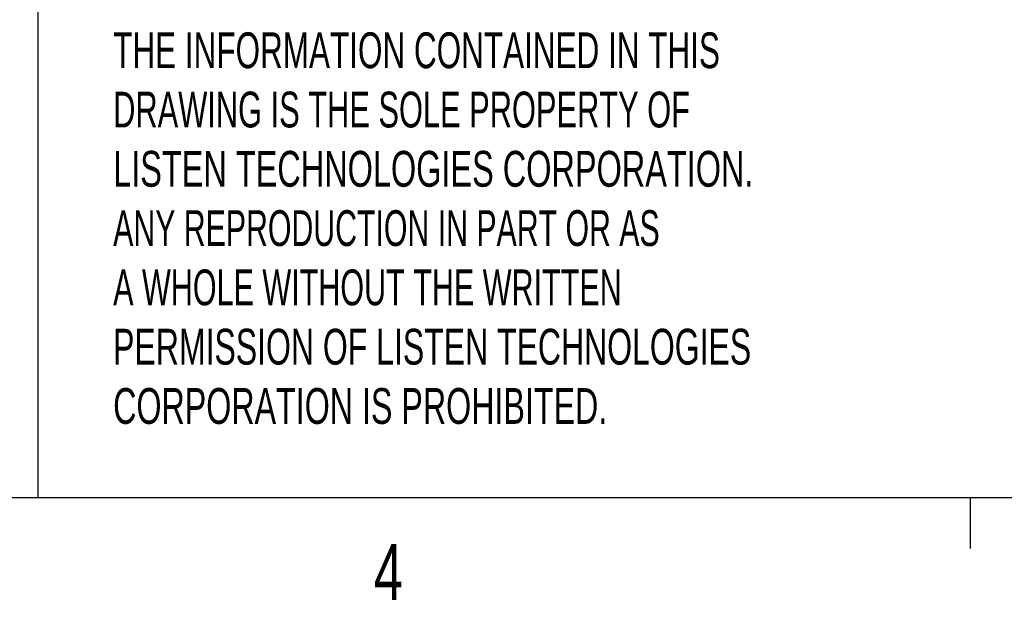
# Model space of a CAD drawing. Extents: x 11 to 421, y 5 to 275.
# Tile 3 of 10: x 225 to 267, y 6 to 30. Entities that reach past the tile are written whole.
import ezdxf
from ezdxf.enums import TextEntityAlignment as Align

# ---------------------------------------------------------------- set-up
doc = ezdxf.new("R2010")
doc.units = 0
doc.layers.get('0').update_dxf_attribs({"linetype": 'CONTINUOUS'})

msp = doc.modelspace()

# ---------------------------------------------------------------- linework, layer by layer
at = {"color": 7, "linetype": 'CONTINUOUS'}
for p, q in [((226.2526, 9.9587), (226.2526, 40.0518)), ((415.9568, 9.9587), (15.9068, 9.9587)), ((265.9317, 9.9587), (265.9317, 7.8048))]:
    msp.add_line(p, q, dxfattribs=at)

# ---------------------------------------------------------------- texts
for s, height, width, p in [('THE INFORMATION CONTAINED IN THIS', 1.524, 0.657576, (229.445, 27.7999)), ('DRAWING IS THE SOLE PROPERTY OF', 1.524, 0.643548, (229.445, 25.2759)), ('LISTEN TECHNOLOGIES CORPORATION.', 1.524, 0.678125, (229.445, 22.7519)), ('ANY REPRODUCTION IN PART OR AS ', 1.524, 0.632258, (229.445, 20.2279)), ('A WHOLE WITHOUT THE WRITTEN ', 1.524, 0.6375, (229.445, 17.7039)), ('PERMISSION OF LISTEN TECHNOLOGIES', 1.524, 0.668182, (229.445, 15.1799)), ('CORPORATION IS PROHIBITED.', 1.524, 0.673077, (229.445, 12.6559)), ('4', 2.3813, 0.7, (240.5412, 4.899))]:
    msp.add_text(s, height=height, dxfattribs=dict(at, width=width)).set_placement(p, align=Align.BOTTOM_LEFT)

doc.saveas('drawing.dxf')
